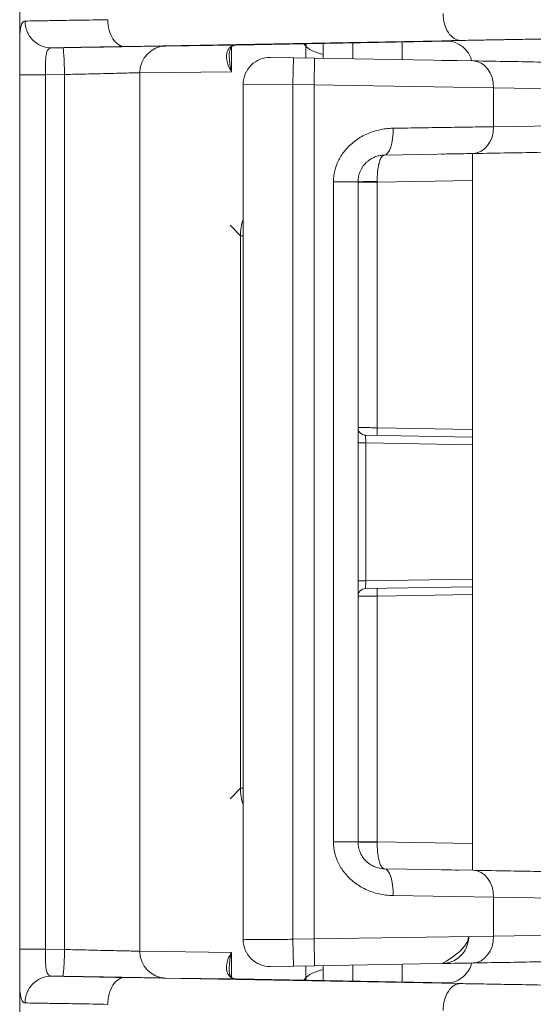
# Model space of a CAD drawing. Header units: inches. Extents: x 0 to 110, y 2 to 70.
# Tile 87 of 129: x 79.239 to 79.91, y 30.614 to 31.898. Entities that reach past the tile are written whole.
import ezdxf

# ---------------------------------------------------------------- set-up
doc = ezdxf.new("R2010")
doc.units = ezdxf.units.IN
doc.header["$LTSCALE"] = 3.25
doc.header["$MEASUREMENT"] = 0
doc.layers.add('Visible (ANSI)', color=7, linetype='Continuous', lineweight=18)
doc.layers.add('Visible Narrow (ANSI)', color=7, linetype='Continuous', lineweight=5)

msp = doc.modelspace()

# ---------------------------------------------------------------- linework, layer by layer
at = {"layer": 'Visible (ANSI)'}
for p, q in [((79.2394, 31.8649), (79.2394, 31.9807)), ((79.2394, 31.8649), (79.2394, 31.8648)), ((79.5219, 31.8653), (79.8008, 31.8705)), ((79.6357, 31.8481), (79.6357, 31.8674)), ((79.5968, 31.8488), (79.5668, 31.8493)), ((79.6243, 31.8483), (79.5968, 31.8488)), ((79.6243, 31.8483), (79.8314, 31.8447)), ((79.2396, 31.8265), (79.2396, 30.6857)), ((79.5312, 30.698), (79.5312, 31.8143)), ((79.7156, 31.7218), (79.8314, 31.7238)), ((79.8307, 31.7238), (79.8307, 30.7886)), ((79.651, 31.7019), (79.651, 31.7019)), ((79.6511, 31.7022), (79.6511, 31.7022)), ((79.7069, 31.7012), (79.7069, 31.7012)), ((79.6812, 30.8256), (79.6812, 31.6868)), ((79.8307, 31.3539), (79.691, 31.3563)), ((79.691, 31.1561), (79.8307, 31.1585)), ((79.651, 30.8105), (79.651, 30.8105)), ((79.6511, 30.8102), (79.6511, 30.8102)), ((79.8314, 30.7886), (79.7156, 30.7906)), ((79.8314, 30.6677), (79.6243, 30.6641)), ((79.513, 30.6604), (79.513, 30.6604)), ((79.5668, 30.6631), (79.5968, 30.6636)), ((79.5968, 30.6636), (79.6243, 30.6641)), ((79.6357, 30.6447), (79.6357, 30.6643)), ((79.2394, 30.6473), (79.2394, 30.6473)), ((79.2394, 30.5315), (79.2394, 30.6473)), ((79.8008, 30.6416), (79.5219, 30.6469))]:
    msp.add_line(p, q, dxfattribs=at)
for centre, radius, start, end in [((79.5662, 31.8143), 0.035, 89, 180), ((79.6912, 31.3663), 0.01, 179.9998, 269), ((79.6912, 31.1461), 0.01, 91, 180), ((79.5662, 30.698), 0.035, 180, 270.9993)]:
    msp.add_arc(centre, radius, start, end, dxfattribs=at)
for centre, major_axis, ratio, start_param, end_param in [((79.5141, 31.8996), (0.0062, -0.0344), 0.855326, 6.283111, 6.283189), ((79.5141, 30.6126), (0.0062, 0.0344), 0.855321, 0.000009, 0.000088)]:
    msp.add_ellipse(centre, major_axis=major_axis, ratio=ratio, start_param=start_param, end_param=end_param, dxfattribs=at)
for points, knots in [([(79.2396, 31.8265), (79.2396, 31.8337), (79.2396, 31.8411), (79.2394, 31.8539), (79.2394, 31.8596), (79.2394, 31.8648)], [0, 0, 0, 0, 0.0554555, 0.0554555, 0.1027494, 0.1027494, 0.1027494, 0.1027494]), ([(79.5204, 31.8651), (79.5167, 31.8645), (79.5157, 31.8633), (79.5136, 31.8574), (79.513, 31.8549), (79.513, 31.8518)], [0, 0, 0, 0, 0.229035, 0.229035, 0.3356333, 0.3356333, 0.3356333, 0.3356333]), ([(79.8296, 31.8447), (79.8293, 31.8455), (79.8291, 31.8463), (79.8277, 31.8506), (79.8259, 31.854), (79.8214, 31.8599), (79.8187, 31.8626), (79.8126, 31.8668), (79.8091, 31.8684), (79.8038, 31.87), (79.802, 31.8704), (79.7995, 31.8707), (79.7989, 31.8708), (79.798, 31.8708), (79.7978, 31.8708), (79.7974, 31.8709), (79.7973, 31.8709), (79.7969, 31.8709), (79.7967, 31.8709), (79.7964, 31.8709), (79.7963, 31.8709), (79.7961, 31.8709), (79.796, 31.8709), (79.7958, 31.8709), (79.7958, 31.8709), (79.7958, 31.8709), (79.7958, 31.8709), (79.7958, 31.8709)], [0.0225332, 0.0225332, 0.0225332, 0.0225332, 0.0287609, 0.0287609, 0.0570724, 0.0570724, 0.0853998, 0.0853998, 0.1137243, 0.1137243, 0.1276661, 0.1276661, 0.1328307, 0.1328307, 0.1345706, 0.1345706, 0.1361827, 0.1361827, 0.1385753, 0.1385753, 0.1409182, 0.1409182, 0.1445605, 0.1445605, 0.1520057, 0.1520057, 0.152534, 0.152534, 0.152534, 0.152534]), ([(79.7907, 31.8454), (79.7907, 31.8454), (79.7907, 31.8454), (79.7907, 31.8454), (79.7907, 31.8454), (79.7909, 31.8454), (79.7911, 31.8454), (79.7913, 31.8454), (79.7913, 31.8454), (79.7913, 31.8454), (79.7913, 31.8454), (79.7913, 31.8454), (79.7913, 31.8454), (79.7913, 31.8454), (79.7913, 31.8454), (79.7913, 31.8454), (79.7913, 31.8454), (79.7913, 31.8454), (79.7913, 31.8454), (79.7913, 31.8454)], [0, 0, 0, 0, 0.000022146, 0.000022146, 0.000110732, 0.000110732, 0.001531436, 0.001531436, 0.001542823, 0.001542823, 0.00155694, 0.00155694, 0.001568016, 0.001568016, 0.001590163, 0.001590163, 0.001944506, 0.001944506, 0.001951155, 0.001951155, 0.001951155, 0.001951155]), ([(79.7913, 31.8454), (79.7913, 31.8454), (79.7913, 31.8454), (79.7913, 31.8454), (79.7913, 31.8454), (79.7913, 31.8454), (79.7914, 31.8454), (79.7917, 31.8454), (79.7923, 31.8454), (79.7955, 31.8453), (79.8004, 31.8452), (79.8086, 31.8451), (79.8099, 31.8451), (79.8112, 31.845)], [0.1377804, 0.1377804, 0.1377804, 0.1377804, 0.1390267, 0.1390267, 0.1432843, 0.1432843, 0.156059, 0.156059, 0.1944327, 0.1944327, 0.3093252, 0.3093252, 0.3289091, 0.3289091, 0.3289091, 0.3289091]), ([(80.0968, 31.8401), (80.0968, 31.8401), (80.0959, 31.8401), (80.0943, 31.8401), (80.0943, 31.8401), (80.0942, 31.8401), (80.0941, 31.8401), (80.0924, 31.8401), (80.09, 31.8402), (80.0869, 31.8402), (80.0868, 31.8402), (80.0867, 31.8402), (80.0866, 31.8402), (80.0834, 31.8403), (80.0795, 31.8404), (80.0751, 31.8404), (80.075, 31.8404), (80.0749, 31.8404), (80.0748, 31.8404), (80.0702, 31.8405), (80.0651, 31.8406), (80.0593, 31.8407), (80.0592, 31.8407), (80.0592, 31.8407), (80.0591, 31.8407), (80.0532, 31.8408), (80.0468, 31.8409), (80.0398, 31.8411), (80.0397, 31.8411), (80.0397, 31.8411), (80.0396, 31.8411), (80.0325, 31.8412), (80.0248, 31.8413), (80.0165, 31.8415), (80.0081, 31.8416), (79.9991, 31.8418), (79.9893, 31.8419), (79.9892, 31.8419), (79.9891, 31.8419), (79.989, 31.8419), (79.9794, 31.8421), (79.969, 31.8423), (79.9579, 31.8425), (79.9577, 31.8425), (79.9574, 31.8425), (79.9572, 31.8425), (79.9462, 31.8427), (79.9343, 31.8429), (79.9216, 31.8431), (79.9212, 31.8431), (79.9208, 31.8431), (79.9205, 31.8431), (79.9078, 31.8434), (79.8943, 31.8436), (79.8797, 31.8439), (79.8791, 31.8439), (79.8786, 31.8439), (79.878, 31.8439), (79.8635, 31.8441), (79.848, 31.8444), (79.8314, 31.8447)], [0, 0, 0, 0, 0.087207, 0.087207, 0.087207, 0.090909, 0.090909, 0.090909, 0.178894, 0.178894, 0.178894, 0.181818, 0.181818, 0.181818, 0.270586, 0.270586, 0.270586, 0.272727, 0.272727, 0.272727, 0.362278, 0.362278, 0.362278, 0.363636, 0.363636, 0.363636, 0.453969, 0.453969, 0.453969, 0.454545, 0.454545, 0.454545, 0.545455, 0.545455, 0.545455, 0.636364, 0.636364, 0.636364, 0.637352, 0.637352, 0.637352, 0.727273, 0.727273, 0.727273, 0.729044, 0.729044, 0.729044, 0.818182, 0.818182, 0.818182, 0.820736, 0.820736, 0.820736, 0.909091, 0.909091, 0.909091, 0.912424, 0.912424, 0.912424, 1, 1, 1, 1]), ([(79.6812, 31.6868), (79.6812, 31.6879), (79.6813, 31.6891), (79.6815, 31.6915), (79.6817, 31.6928), (79.6822, 31.6953), (79.6825, 31.6965), (79.6833, 31.6988), (79.6837, 31.7), (79.6848, 31.7023), (79.6854, 31.7035), (79.6867, 31.7056), (79.6873, 31.7066), (79.6889, 31.7087), (79.6898, 31.7098), (79.6916, 31.7117), (79.6924, 31.7125), (79.6945, 31.7143), (79.6957, 31.7152), (79.6979, 31.7166), (79.6989, 31.7172), (79.7013, 31.7185), (79.7028, 31.7192), (79.7054, 31.7201), (79.7064, 31.7204), (79.7091, 31.7211), (79.7108, 31.7214), (79.7136, 31.7217), (79.7146, 31.7218), (79.7156, 31.7218)], [0, 0, 0, 0, 0.067868, 0.067868, 0.142857, 0.142857, 0.214771, 0.214771, 0.285714, 0.285714, 0.361657, 0.361657, 0.428571, 0.428571, 0.508623, 0.508623, 0.571429, 0.571429, 0.655489, 0.655489, 0.714286, 0.714286, 0.80258, 0.80258, 0.857143, 0.857143, 0.949188, 0.949188, 1, 1, 1, 1]), ([(79.8302, 31.7238), (79.8197, 31.7236), (79.811, 31.7234), (79.7983, 31.7232), (79.7941, 31.7232), (79.7919, 31.7231), (79.7916, 31.7231), (79.7914, 31.7231), (79.7913, 31.7231), (79.7913, 31.7231), (79.7913, 31.7231), (79.7913, 31.7231), (79.7913, 31.7231), (79.7913, 31.7231), (79.7913, 31.7231), (79.7913, 31.7231), (79.7913, 31.7231), (79.7913, 31.7231), (79.7913, 31.7231), (79.7913, 31.7231), (79.7913, 31.7231), (79.7913, 31.7231), (79.7913, 31.7231), (79.7913, 31.7231), (79.7913, 31.7231), (79.7911, 31.7231), (79.7909, 31.7231), (79.7907, 31.7231)], [0, 0, 0, 0, 0.1149133, 0.1149133, 0.2281719, 0.2281719, 0.2561507, 0.2561507, 0.2666358, 0.2666358, 0.2686015, 0.2686015, 0.2700758, 0.2700758, 0.2704302, 0.2704302, 0.2705188, 0.2705188, 0.2705632, 0.2705632, 0.2705743, 0.2705743, 0.2706053, 0.2706053, 0.2706949, 0.2706949, 0.2721127, 0.2721127, 0.2721127, 0.2721127]), ([(79.8314, 31.7238), (79.848, 31.7241), (79.8635, 31.7244), (79.878, 31.7246), (79.8786, 31.7246), (79.8791, 31.7246), (79.8797, 31.7246), (79.8943, 31.7249), (79.9078, 31.7251), (79.9205, 31.7254), (79.9208, 31.7254), (79.9212, 31.7254), (79.9216, 31.7254), (79.9343, 31.7256), (79.9462, 31.7258), (79.9572, 31.726), (79.9574, 31.726), (79.9577, 31.726), (79.9579, 31.726), (79.969, 31.7262), (79.9794, 31.7264), (79.989, 31.7266), (79.9891, 31.7266), (79.9892, 31.7266), (79.9893, 31.7266), (79.9991, 31.7267), (80.0081, 31.7269), (80.0164, 31.727), (80.0248, 31.7272), (80.0325, 31.7273), (80.0396, 31.7274), (80.0397, 31.7274), (80.0397, 31.7274), (80.0398, 31.7274), (80.0468, 31.7276), (80.0532, 31.7277), (80.0591, 31.7278), (80.0592, 31.7278), (80.0592, 31.7278), (80.0593, 31.7278), (80.0651, 31.7279), (80.0702, 31.728), (80.0748, 31.7281), (80.0749, 31.7281), (80.075, 31.7281), (80.0751, 31.7281), (80.0795, 31.7281), (80.0834, 31.7282), (80.0866, 31.7283), (80.0867, 31.7283), (80.0868, 31.7283), (80.0869, 31.7283), (80.09, 31.7283), (80.0924, 31.7284), (80.0941, 31.7284), (80.0942, 31.7284), (80.0943, 31.7284), (80.0943, 31.7284), (80.0959, 31.7284), (80.0968, 31.7284), (80.0968, 31.7284)], [0, 0, 0, 0, 0.087577, 0.087577, 0.087577, 0.090909, 0.090909, 0.090909, 0.179265, 0.179265, 0.179265, 0.181818, 0.181818, 0.181818, 0.270957, 0.270957, 0.270957, 0.272727, 0.272727, 0.272727, 0.362648, 0.362648, 0.362648, 0.363636, 0.363636, 0.363636, 0.45434, 0.45434, 0.45434, 0.545455, 0.545455, 0.545455, 0.546032, 0.546032, 0.546032, 0.636364, 0.636364, 0.636364, 0.637724, 0.637724, 0.637724, 0.727273, 0.727273, 0.727273, 0.729415, 0.729415, 0.729415, 0.818182, 0.818182, 0.818182, 0.821108, 0.821108, 0.821108, 0.909091, 0.909091, 0.909091, 0.912795, 0.912795, 0.912795, 1, 1, 1, 1]), ([(79.7156, 30.7906), (79.7128, 30.7906), (79.71, 30.791), (79.7047, 30.7924), (79.7022, 30.7934), (79.6975, 30.7959), (79.6953, 30.7974), (79.6913, 30.8008), (79.6896, 30.8027), (79.6865, 30.8068), (79.6853, 30.809), (79.6832, 30.8136), (79.6825, 30.8159), (79.6815, 30.8207), (79.6812, 30.8232), (79.6812, 30.8256)], [0, 0, 0, 0, 0.142857, 0.142857, 0.285714, 0.285714, 0.428571, 0.428571, 0.571429, 0.571429, 0.714286, 0.714286, 0.857143, 0.857143, 1, 1, 1, 1]), ([(79.7907, 30.7893), (79.7907, 30.7893), (79.7907, 30.7893), (79.7907, 30.7893), (79.7907, 30.7893), (79.7909, 30.7893), (79.7911, 30.7893), (79.7913, 30.7893), (79.7913, 30.7893), (79.7913, 30.7893), (79.7913, 30.7893), (79.7913, 30.7893), (79.7913, 30.7893), (79.7913, 30.7893), (79.7913, 30.7893), (79.7913, 30.7893), (79.7913, 30.7893), (79.7913, 30.7893), (79.7913, 30.7893), (79.7913, 30.7893), (79.7913, 30.7893), (79.7913, 30.7893), (79.7913, 30.7893), (79.7914, 30.7893), (79.7915, 30.7893), (79.7932, 30.7892), (79.7971, 30.7892), (79.8033, 30.7891)], [0, 0, 0, 0, 0.0000111, 0.0000111, 0.0000334, 0.0000334, 0.0014588, 0.0014588, 0.0015317, 0.0015317, 0.0015429, 0.0015429, 0.0015652, 0.0015652, 0.0016097, 0.0016097, 0.0017878, 0.0017878, 0.0021439, 0.0021439, 0.0031258, 0.0031258, 0.0057443, 0.0057443, 0.0336967, 0.0336967, 0.1491826, 0.1491826, 0.1491826, 0.1491826]), ([(79.7913, 30.7893), (79.7913, 30.7893), (79.7913, 30.7893), (79.7913, 30.7893), (79.7913, 30.7893), (79.7914, 30.7893), (79.7916, 30.7893), (79.7926, 30.7892), (79.794, 30.7892), (79.7998, 30.7891), (79.8055, 30.789), (79.8128, 30.7889)], [0.1400408, 0.1400408, 0.1400408, 0.1400408, 0.1413618, 0.1413618, 0.1483089, 0.1483089, 0.1691584, 0.1691584, 0.2319247, 0.2319247, 0.3368807, 0.3368807, 0.3368807, 0.3368807]), ([(80.0968, 30.7839), (80.0968, 30.7839), (80.0959, 30.7839), (80.0943, 30.784), (80.0943, 30.784), (80.0942, 30.784), (80.0941, 30.784), (80.0924, 30.784), (80.09, 30.784), (80.0869, 30.7841), (80.0868, 30.7841), (80.0867, 30.7841), (80.0866, 30.7841), (80.0834, 30.7842), (80.0795, 30.7842), (80.0751, 30.7843), (80.075, 30.7843), (80.0749, 30.7843), (80.0748, 30.7843), (80.0702, 30.7844), (80.0651, 30.7845), (80.0593, 30.7846), (80.0592, 30.7846), (80.0592, 30.7846), (80.0591, 30.7846), (80.0532, 30.7847), (80.0468, 30.7848), (80.0398, 30.7849), (80.0397, 30.7849), (80.0397, 30.7849), (80.0396, 30.7849), (80.0325, 30.7851), (80.0248, 30.7852), (80.0165, 30.7853), (80.0081, 30.7855), (79.9991, 30.7856), (79.9893, 30.7858), (79.9892, 30.7858), (79.9891, 30.7858), (79.989, 30.7858), (79.9794, 30.786), (79.969, 30.7862), (79.9579, 30.7864), (79.9577, 30.7864), (79.9574, 30.7864), (79.9572, 30.7864), (79.9462, 30.7866), (79.9343, 30.7868), (79.9216, 30.787), (79.9212, 30.787), (79.9208, 30.787), (79.9205, 30.787), (79.9078, 30.7872), (79.8943, 30.7875), (79.8797, 30.7877), (79.8791, 30.7877), (79.8786, 30.7877), (79.878, 30.7877), (79.8635, 30.788), (79.848, 30.7883), (79.8314, 30.7886)], [0, 0, 0, 0, 0.0872047, 0.0872047, 0.0872047, 0.0909091, 0.0909091, 0.0909091, 0.1788924, 0.1788924, 0.1788924, 0.1818182, 0.1818182, 0.1818182, 0.2705845, 0.2705845, 0.2705845, 0.2727273, 0.2727273, 0.2727273, 0.362276, 0.362276, 0.362276, 0.3636364, 0.3636364, 0.3636364, 0.4539678, 0.4539678, 0.4539678, 0.4545455, 0.4545455, 0.4545455, 0.5454545, 0.5454545, 0.5454545, 0.6363636, 0.6363636, 0.6363636, 0.6373516, 0.6373516, 0.6373516, 0.7272727, 0.7272727, 0.7272727, 0.7290431, 0.7290431, 0.7290431, 0.8181818, 0.8181818, 0.8181818, 0.8207352, 0.8207352, 0.8207352, 0.9090909, 0.9090909, 0.9090909, 0.9124234, 0.9124234, 0.9124234, 1, 1, 1, 1]), ([(79.8314, 30.6677), (79.8219, 30.6675), (79.8137, 30.6674), (79.8004, 30.6671), (79.7955, 30.667), (79.7923, 30.667), (79.7917, 30.667), (79.7914, 30.667), (79.7913, 30.667), (79.7913, 30.667), (79.7913, 30.667), (79.7913, 30.667), (79.7913, 30.667), (79.7913, 30.667), (79.7913, 30.667), (79.7913, 30.667), (79.7913, 30.667), (79.7913, 30.667), (79.7913, 30.667), (79.7914, 30.667), (79.7915, 30.667), (79.792, 30.667), (79.7924, 30.667), (79.7966, 30.6673), (79.8003, 30.6681), (79.8072, 30.6709), (79.8106, 30.6729), (79.8146, 30.6764), (79.8157, 30.6774), (79.817, 30.6789), (79.8174, 30.6793), (79.8201, 30.6826), (79.822, 30.686), (79.8247, 30.693), (79.8255, 30.6967), (79.8257, 30.7009), (79.8257, 30.7015), (79.8257, 30.702)], [0.2817023, 0.2817023, 0.2817023, 0.2817023, 0.3847116, 0.3847116, 0.4996034, 0.4996034, 0.5380762, 0.5380762, 0.5508837, 0.5508837, 0.5551522, 0.5551522, 0.5565751, 0.5565751, 0.556627, 0.556627, 0.5566377, 0.5566377, 0.5568156, 0.5568156, 0.5571433, 0.5571433, 0.5606396, 0.5606396, 0.5889512, 0.5889512, 0.6176966, 0.6176966, 0.6292843, 0.6292843, 0.6331396, 0.6331396, 0.6619779, 0.6619779, 0.6902863, 0.6902863, 0.6942119, 0.6942119, 0.6942119, 0.6942119]), ([(79.7982, 30.6671), (79.7958, 30.6671), (79.7941, 30.667), (79.7924, 30.667), (79.792, 30.667), (79.7915, 30.667), (79.7914, 30.667), (79.7913, 30.667), (79.7913, 30.667), (79.7913, 30.667), (79.7913, 30.667), (79.7913, 30.667), (79.7913, 30.667), (79.7913, 30.667), (79.7913, 30.667), (79.7916, 30.667), (79.8257, 30.6856), (79.8257, 30.702)], [0, 0, 0, 0, 0.0569102, 0.0569102, 0.0852762, 0.0852762, 0.1065431, 0.1065431, 0.110529, 0.110529, 0.1112763, 0.1112763, 0.1116309, 0.1116309, 0.1116752, 0.1116752, 0.2362963, 0.2362963, 0.2362963, 0.2362963]), ([(79.2394, 30.6473), (79.2394, 30.6553), (79.2395, 30.6642), (79.2396, 30.6774), (79.2396, 30.6816), (79.2396, 30.6857)], [0, 0, 0, 0, 0.0712251, 0.0712251, 0.1026333, 0.1026333, 0.1026333, 0.1026333]), ([(79.7958, 30.6413), (79.7958, 30.6413), (79.7958, 30.6413), (79.796, 30.6413), (79.7961, 30.6413), (79.7963, 30.6413), (79.7964, 30.6413), (79.7967, 30.6413), (79.7969, 30.6413), (79.7974, 30.6413), (79.7977, 30.6413), (79.7987, 30.6414), (79.7995, 30.6415), (79.801, 30.6417), (79.8018, 30.6418), (79.805, 30.6424), (79.8073, 30.6432), (79.8128, 30.6455), (79.8159, 30.6475), (79.8214, 30.6522), (79.8238, 30.6551), (79.8275, 30.6612), (79.8288, 30.6644), (79.8296, 30.6676)], [0.5321043, 0.5321043, 0.5321043, 0.5321043, 0.5391133, 0.5391133, 0.543715, 0.543715, 0.5457578, 0.5457578, 0.5485479, 0.5485479, 0.5513413, 0.5513413, 0.5569102, 0.5569102, 0.563294, 0.563294, 0.5815598, 0.5815598, 0.6087444, 0.6087444, 0.6370785, 0.6370785, 0.6626327, 0.6626327, 0.6626327, 0.6626327]), ([(79.8314, 30.6677), (79.848, 30.668), (79.8635, 30.6682), (79.878, 30.6685), (79.8786, 30.6685), (79.8791, 30.6685), (79.8797, 30.6685), (79.8943, 30.6688), (79.9078, 30.669), (79.9205, 30.6692), (79.9208, 30.6692), (79.9212, 30.6692), (79.9216, 30.6692), (79.9343, 30.6695), (79.9462, 30.6697), (79.9572, 30.6699), (79.9574, 30.6699), (79.9577, 30.6699), (79.9579, 30.6699), (79.969, 30.6701), (79.9794, 30.6703), (79.989, 30.6704), (79.9891, 30.6704), (79.9892, 30.6704), (79.9893, 30.6704), (79.9991, 30.6706), (80.0081, 30.6708), (80.0164, 30.6709), (80.0248, 30.671), (80.0325, 30.6712), (80.0396, 30.6713), (80.0397, 30.6713), (80.0397, 30.6713), (80.0398, 30.6713), (80.0468, 30.6714), (80.0532, 30.6715), (80.0591, 30.6716), (80.0592, 30.6716), (80.0592, 30.6717), (80.0593, 30.6717), (80.0651, 30.6718), (80.0702, 30.6718), (80.0748, 30.6719), (80.0749, 30.6719), (80.075, 30.6719), (80.0751, 30.6719), (80.0795, 30.672), (80.0834, 30.6721), (80.0866, 30.6721), (80.0867, 30.6721), (80.0868, 30.6721), (80.0869, 30.6721), (80.09, 30.6722), (80.0924, 30.6722), (80.0941, 30.6723), (80.0942, 30.6723), (80.0943, 30.6723), (80.0943, 30.6723), (80.0959, 30.6723), (80.0968, 30.6723), (80.0968, 30.6723)], [0, 0, 0, 0, 0.087576, 0.087576, 0.087576, 0.090909, 0.090909, 0.090909, 0.179264, 0.179264, 0.179264, 0.181818, 0.181818, 0.181818, 0.270956, 0.270956, 0.270956, 0.272727, 0.272727, 0.272727, 0.362648, 0.362648, 0.362648, 0.363636, 0.363636, 0.363636, 0.454339, 0.454339, 0.454339, 0.545455, 0.545455, 0.545455, 0.546031, 0.546031, 0.546031, 0.636364, 0.636364, 0.636364, 0.637722, 0.637722, 0.637722, 0.727273, 0.727273, 0.727273, 0.729414, 0.729414, 0.729414, 0.818182, 0.818182, 0.818182, 0.821106, 0.821106, 0.821106, 0.909091, 0.909091, 0.909091, 0.912793, 0.912793, 0.912793, 1, 1, 1, 1])]:
    msp.add_open_spline(points, degree=3, knots=knots, dxfattribs=at)
for points in [[(79.5219, 31.8653), (79.5214, 31.8653), (79.5209, 31.8652), (79.5204, 31.8651)], [(79.513, 30.6604), (79.513, 30.6506), (79.5151, 30.648), (79.5204, 30.647)], [(79.5204, 30.647), (79.5209, 30.6469), (79.5214, 30.6469), (79.5219, 30.6469)]]:
    msp.add_open_spline(points, degree=3, dxfattribs=at)
at = {"layer": 'Visible Narrow (ANSI)'}
for p, q in [((79.2957, 31.8619), (79.2813, 31.8616)), ((79.8152, 31.8714), (79.3771, 31.8634)), ((79.5218, 31.8653), (79.4301, 31.8641)), ((79.5159, 31.8624), (79.5159, 31.8306)), ((79.5218, 31.8653), (79.8008, 31.8705)), ((79.6131, 31.8641), (79.6103, 31.8669)), ((79.6131, 31.8641), (79.6131, 31.8485)), ((79.6742, 31.8474), (79.6742, 31.8681)), ((79.739, 31.8463), (79.739, 31.8694)), ((79.5962, 31.8138), (79.5968, 31.8488)), ((79.6237, 31.8133), (79.6243, 31.8483)), ((79.2396, 31.8265), (79.273, 31.8265)), ((79.2979, 31.8269), (79.273, 31.8265)), ((79.273, 31.8265), (79.273, 30.6857)), ((79.2979, 31.8269), (79.2979, 30.6853)), ((79.5159, 31.8306), (79.3962, 31.8291)), ((79.3962, 31.8291), (79.3962, 30.683)), ((79.5962, 31.8138), (79.5312, 31.8143)), ((79.6237, 31.8133), (79.5962, 31.8138)), ((79.5962, 30.6986), (79.5962, 31.8138)), ((79.8581, 31.8097), (79.6237, 31.8133)), ((79.6237, 30.6991), (79.6237, 31.8133)), ((80.1312, 31.8051), (79.8581, 31.8097)), ((79.8581, 31.7588), (79.8581, 31.8097)), ((79.8581, 31.7588), (80.1312, 31.7634)), ((79.6492, 30.8256), (79.6492, 31.6868)), ((79.6492, 31.6868), (79.6812, 31.6868)), ((79.6493, 31.6902), (79.6493, 31.6902)), ((79.7062, 31.6866), (79.6812, 31.6866)), ((79.8307, 31.6888), (79.7062, 31.6866)), ((79.7062, 31.6866), (79.7062, 31.366)), ((79.6812, 31.6673), (79.6812, 31.6673)), ((79.5277, 31.6166), (79.5141, 31.6302)), ((79.5277, 31.6166), (79.5277, 30.8956)), ((79.5277, 31.6166), (79.5312, 31.6166)), ((79.7062, 31.366), (79.706, 31.356)), ((79.8307, 31.3639), (79.7062, 31.366)), ((79.691, 31.3563), (79.6912, 31.3463)), ((79.6812, 31.3463), (79.6912, 31.3463)), ((79.6912, 31.3463), (79.6912, 31.1661)), ((79.8307, 31.3439), (79.6912, 31.3463)), ((79.6912, 31.1661), (79.8307, 31.1685)), ((79.6812, 31.1661), (79.6912, 31.1661)), ((79.6912, 31.1661), (79.691, 31.1561)), ((79.7062, 31.1463), (79.706, 31.1563)), ((79.7062, 31.1463), (79.8307, 31.1485)), ((79.7062, 30.8258), (79.7062, 31.1463)), ((79.5141, 30.882), (79.5277, 30.8956)), ((79.5277, 30.8956), (79.5312, 30.8956)), ((79.6812, 30.8451), (79.6812, 30.8451)), ((79.6812, 30.8256), (79.6492, 30.8256)), ((79.6493, 30.8219), (79.6493, 30.8219)), ((79.6812, 30.8258), (79.7062, 30.8258)), ((79.7062, 30.8258), (79.8307, 30.8236)), ((79.8581, 30.7536), (79.727, 30.7556)), ((80.1312, 30.7489), (79.8581, 30.7536)), ((79.8581, 30.7027), (79.8581, 30.7536)), ((79.8581, 30.7027), (80.1312, 30.7073)), ((79.5962, 30.6986), (79.6237, 30.6991)), ((79.5962, 30.6986), (79.5968, 30.6636)), ((79.6237, 30.6991), (79.8581, 30.7027)), ((79.6237, 30.6991), (79.6243, 30.6641)), ((79.273, 30.6857), (79.2396, 30.6857)), ((79.273, 30.6857), (79.2979, 30.6853)), ((79.3962, 30.683), (79.5159, 30.6815)), ((79.5159, 30.6815), (79.5159, 30.6498)), ((79.739, 30.6428), (79.739, 30.6661)), ((79.6131, 30.6639), (79.6131, 30.6481)), ((79.6742, 30.644), (79.6742, 30.6649)), ((79.2813, 30.6505), (79.2957, 30.6503)), ((79.3771, 30.6487), (79.8152, 30.6408)), ((79.4301, 30.648), (79.5218, 30.6469)), ((79.8008, 30.6416), (79.5218, 30.6469)), ((79.6103, 30.6452), (79.6131, 30.6481))]:
    msp.add_line(p, q, dxfattribs=at)
for centre, major_axis, ratio, start_param, end_param in [((79.8145, 31.9064), (0.0006, -0.035), 0.631985, 4.700946, 6.282124), ((79.2807, 31.8966), (0.0007, -0.035), 0.977209, 4.691437, 6.279104), ((79.3765, 31.8984), (0.0006, -0.035), 0.631985, 4.700947, 6.282112), ((79.2963, 31.8269), (-0.0006, 0.035), 0.047122, 4.711566, 6.282362), ((79.4307, 31.8291), (-0.0004, 0.035), 0.987131, 0.005115, 1.558598), ((79.522, 31.6337), (0.0002, 0.2316), 0.234452, 0.004954, 0.054694), ((79.5141, 31.8996), (0.0062, -0.0344), 0.855326, 6.242265, 6.283111), ((79.5785, 31.8641), (0.0251, 0.0244), 0.974132, 5.497093, 5.581926), ((79.692, 31.8642), (-0.0799, 0.0031), 0.232449, 0.169462, 0.798122), ((79.8308, 31.8097), (0.0006, 0.035), 0.78148, 4.726029, 6.283184), ((79.8308, 31.7588), (0.0006, -0.035), 0.78148, 0, 1.557156), ((79.715, 31.7568), (0.0006, -0.035), 0.344589, 0.000008, 1.564782), ((79.6394, 31.7258), (-0.0068, -0.0343), 0.996044, 0.49025, 0.490298), ((79.7062, 31.6868), (-0.025, 0), 0.017449, 4.712709, 6.283219), ((79.5927, 31.6166), (-0.046, -0.046), 0.999955, 5.168601, 5.497711), ((79.5927, 30.8956), (0.046, -0.046), 0.999955, 3.927062, 4.256178), ((79.7062, 30.8256), (-0.025, 0), 0.017454, 0.000002, 1.570475), ((79.6394, 30.7863), (-0.0068, 0.0343), 0.996044, 5.792297, 5.792347), ((79.715, 30.7556), (0.0006, 0.035), 0.344577, 4.718395, 6.28317), ((79.8308, 30.7536), (0.0006, 0.035), 0.78148, 4.726029, 6.283182), ((79.8308, 30.7027), (0.0006, -0.035), 0.78148, 0, 1.557156), ((79.2963, 30.6853), (-0.0006, -0.035), 0.047122, 0.000781, 1.57162), ((79.4307, 30.683), (-0.0004, -0.035), 0.987131, 4.724587, 6.278042), ((79.692, 30.648), (-0.0799, -0.0031), 0.232449, 5.485064, 6.113723), ((79.2807, 30.6155), (0.0007, 0.035), 0.977206, 0.003886, 1.591533), ((79.3765, 30.6137), (0.0006, 0.035), 0.631985, 0.001061, 1.582238), ((79.522, 30.8785), (0.0002, -0.2317), 0.234452, 6.228493, 6.278222), ((79.5141, 30.6126), (0.0062, 0.0344), 0.855321, 0.000088, 0.040931), ((79.5785, 30.6481), (0.0251, -0.0244), 0.974132, 0.701258, 0.786093), ((79.8145, 30.6058), (0.0006, 0.035), 0.631985, 0.001078, 1.582239)]:
    msp.add_ellipse(centre, major_axis=major_axis, ratio=ratio, start_param=start_param, end_param=end_param, dxfattribs=at)
for points, knots in [([(79.2465, 31.8966), (79.2457, 31.8966), (79.2449, 31.8964), (79.2436, 31.8954), (79.2431, 31.8948), (79.2421, 31.893), (79.2416, 31.8919), (79.2409, 31.8893), (79.2406, 31.8878), (79.2401, 31.8845), (79.2399, 31.8827), (79.2396, 31.8787), (79.2396, 31.8767), (79.2394, 31.8722), (79.2394, 31.8698), (79.2394, 31.8665), (79.2394, 31.8657), (79.2394, 31.8649)], [0.0000783, 0.0000783, 0.0000783, 0.0000783, 0.0837605, 0.0837605, 0.1666676, 0.1666676, 0.2521041, 0.2521041, 0.333334, 0.333334, 0.4184424, 0.4184424, 0.5000005, 0.5000005, 0.5854833, 0.5854833, 0.6129175, 0.6129175, 0.6129175, 0.6129175]), ([(79.3544, 31.8984), (79.3408, 31.8982), (79.3156, 31.8978), (79.2843, 31.8973), (79.2606, 31.8969), (79.2502, 31.8967), (79.2465, 31.8966)], [0.000034, 0.000034, 0.000034, 0.000034, 0.25, 0.5, 0.75, 0.9999991, 0.9999991, 0.9999991, 0.9999991]), ([(80.0891, 31.876), (80.0949, 31.8761), (80.0997, 31.8762), (80.1035, 31.8762), (80.1039, 31.8762), (80.1043, 31.8762), (80.1046, 31.8762), (80.1084, 31.8763), (80.1112, 31.8764), (80.1129, 31.8764), (80.113, 31.8764), (80.1132, 31.8764), (80.1133, 31.8764), (80.1149, 31.8765), (80.1154, 31.8765), (80.1148, 31.8765), (80.1148, 31.8765), (80.1147, 31.8765), (80.1147, 31.8765), (80.114, 31.8765), (80.1121, 31.8765), (80.1092, 31.8764), (80.1091, 31.8764), (80.109, 31.8764), (80.1089, 31.8764), (80.1058, 31.8764), (80.1015, 31.8763), (80.0962, 31.8762), (80.0961, 31.8762), (80.096, 31.8762), (80.096, 31.8762), (80.0905, 31.8761), (80.084, 31.876), (80.0765, 31.8759), (80.0691, 31.8758), (80.0606, 31.8756), (80.0514, 31.8755), (80.0512, 31.8755), (80.051, 31.8755), (80.0507, 31.8755), (80.0417, 31.8753), (80.0318, 31.8752), (80.0214, 31.875), (80.021, 31.875), (80.0205, 31.875), (80.0201, 31.875), (80.0099, 31.8748), (79.999, 31.8746), (79.9879, 31.8744), (79.9872, 31.8744), (79.9865, 31.8744), (79.9858, 31.8744), (79.9749, 31.8742), (79.9635, 31.874), (79.9521, 31.8738), (79.9512, 31.8738), (79.9502, 31.8738), (79.9493, 31.8737), (79.9381, 31.8735), (79.9267, 31.8733), (79.9155, 31.8732), (79.9144, 31.8731), (79.9132, 31.8731), (79.9121, 31.8731), (79.9011, 31.8729), (79.8902, 31.8727), (79.8795, 31.8725), (79.8782, 31.8725), (79.8769, 31.8725), (79.8756, 31.8724), (79.8652, 31.8723), (79.8552, 31.8721), (79.8456, 31.8719), (79.8442, 31.8719), (79.8428, 31.8719), (79.8414, 31.8718), (79.8322, 31.8717), (79.8235, 31.8715), (79.8152, 31.8714)], [0, 0, 0, 0, 0.06521, 0.06521, 0.06521, 0.071429, 0.071429, 0.071429, 0.137969, 0.137969, 0.137969, 0.142857, 0.142857, 0.142857, 0.210685, 0.210685, 0.210685, 0.214286, 0.214286, 0.214286, 0.283408, 0.283408, 0.283408, 0.285714, 0.285714, 0.285714, 0.35613, 0.35613, 0.35613, 0.357143, 0.357143, 0.357143, 0.428571, 0.428571, 0.428571, 0.5, 0.5, 0.5, 0.501571, 0.501571, 0.501571, 0.571429, 0.571429, 0.571429, 0.574292, 0.574292, 0.574292, 0.642857, 0.642857, 0.642857, 0.647015, 0.647015, 0.647015, 0.714286, 0.714286, 0.714286, 0.719738, 0.719738, 0.719738, 0.785714, 0.785714, 0.785714, 0.792464, 0.792464, 0.792464, 0.857143, 0.857143, 0.857143, 0.865178, 0.865178, 0.865178, 0.928571, 0.928571, 0.928571, 0.937963, 0.937963, 0.937963, 1, 1, 1, 1]), ([(79.2813, 31.8616), (79.2805, 31.8616), (79.2798, 31.8615), (79.2785, 31.861), (79.2779, 31.8607), (79.2768, 31.8598), (79.2763, 31.8592), (79.2755, 31.8579), (79.2752, 31.8572), (79.2746, 31.8555), (79.2744, 31.8546), (79.274, 31.8526), (79.2738, 31.8516), (79.2736, 31.8494), (79.2735, 31.8481), (79.2733, 31.8457), (79.2733, 31.8445), (79.2732, 31.8418), (79.2732, 31.8405), (79.2731, 31.8377), (79.2731, 31.8364), (79.2731, 31.8336), (79.273, 31.8321), (79.273, 31.8292), (79.273, 31.8278), (79.273, 31.8265)], [0, 0, 0, 0, 0.084029, 0.084029, 0.166667, 0.166667, 0.251559, 0.251559, 0.333333, 0.333333, 0.418345, 0.418345, 0.5, 0.5, 0.58549, 0.58549, 0.666667, 0.666667, 0.752631, 0.752631, 0.833333, 0.833333, 0.919462, 0.919462, 1, 1, 1, 1]), ([(79.3771, 31.8634), (79.3656, 31.8632), (79.355, 31.863), (79.3452, 31.8629), (79.3447, 31.8628), (79.3442, 31.8628), (79.3437, 31.8628), (79.3335, 31.8626), (79.3242, 31.8625), (79.316, 31.8623), (79.3158, 31.8623), (79.3156, 31.8623), (79.3155, 31.8623), (79.3075, 31.8622), (79.3007, 31.862), (79.295, 31.8619), (79.2945, 31.8619), (79.2939, 31.8619), (79.2934, 31.8619), (79.2883, 31.8618), (79.2843, 31.8617), (79.2813, 31.8616)], [0, 0, 0, 0, 0.2372608, 0.2372608, 0.2372608, 0.25, 0.25, 0.25, 0.5, 0.5, 0.5, 0.5056514, 0.5056514, 0.5056514, 0.75, 0.75, 0.75, 0.774109, 0.774109, 0.774109, 0.9999964, 0.9999964, 0.9999964, 0.9999964]), ([(79.5159, 31.8306), (79.5139, 31.8339), (79.5124, 31.837), (79.5113, 31.84), (79.5113, 31.8402), (79.5103, 31.843), (79.5098, 31.8456), (79.5095, 31.8481), (79.5095, 31.8483), (79.5093, 31.8507), (79.5095, 31.8527), (79.5099, 31.8547), (79.5099, 31.8549), (79.5104, 31.8568), (79.511, 31.8583), (79.5119, 31.8598), (79.512, 31.86), (79.513, 31.8613), (79.5139, 31.8623), (79.5152, 31.8632), (79.5154, 31.8634), (79.5168, 31.8642), (79.5179, 31.8646), (79.5191, 31.8649)], [0, 0, 0, 0, 0.166667, 0.166667, 0.173082, 0.173082, 0.333333, 0.333333, 0.346185, 0.346185, 0.5, 0.5, 0.519231, 0.519231, 0.666667, 0.666667, 0.692343, 0.692343, 0.833333, 0.833333, 0.865366, 0.865366, 1, 1, 1, 1]), ([(79.9237, 31.8733), (79.9142, 31.8731), (79.8958, 31.8728), (79.869, 31.8723), (79.8451, 31.8719), (79.8248, 31.8715), (79.8092, 31.8712), (79.7989, 31.871), (79.7946, 31.8709), (79.7951, 31.8709), (79.7959, 31.8709)], [0, 0, 0, 0, 0.0666667, 0.1333333, 0.2, 0.2666667, 0.3333333, 0.4, 0.4666667, 0.520916, 0.520916, 0.520916, 0.520916]), ([(79.5159, 31.8306), (79.5141, 31.8372), (79.5133, 31.8435), (79.5131, 31.8501), (79.513, 31.851), (79.513, 31.8518)], [0, 0, 0, 0, 0.1666665, 0.1666665, 0.1903073, 0.1903073, 0.1903073, 0.1903073]), ([(79.3962, 31.8291), (79.3953, 31.8291), (79.3939, 31.8291), (79.3917, 31.8291), (79.3914, 31.8291), (79.3888, 31.829), (79.3861, 31.8289), (79.3825, 31.8289), (79.3823, 31.8289), (79.3784, 31.8288), (79.3743, 31.8287), (79.3649, 31.8285), (79.3598, 31.8283), (79.3538, 31.8282), (79.3532, 31.8282), (79.3477, 31.8281), (79.3423, 31.8279), (79.3356, 31.8278), (79.3346, 31.8278), (79.3283, 31.8276), (79.323, 31.8275), (79.3159, 31.8273), (79.3143, 31.8273), (79.3077, 31.8271), (79.3028, 31.827), (79.2979, 31.8269)], [0, 0, 0, 0, 0.1207729, 0.1207729, 0.1428571, 0.1428571, 0.2753086, 0.2753086, 0.2857143, 0.2857143, 0.4285714, 0.4285714, 0.5714286, 0.5714286, 0.5843517, 0.5843517, 0.7142857, 0.7142857, 0.7388352, 0.7388352, 0.8571429, 0.8571429, 0.8934182, 0.8934182, 0.9999734, 0.9999734, 0.9999734, 0.9999734]), ([(79.727, 31.7568), (79.7398, 31.757), (79.7648, 31.7574), (79.7996, 31.7579), (79.8311, 31.7584), (79.8496, 31.7587), (79.8581, 31.7588)], [0, 0, 0, 0, 0.25, 0.5, 0.75, 0.9999859, 0.9999859, 0.9999859, 0.9999859]), ([(79.6492, 31.6868), (79.6492, 31.6917), (79.6497, 31.6965), (79.6509, 31.7013), (79.652, 31.7061), (79.6538, 31.7108), (79.6561, 31.7154), (79.6584, 31.7199), (79.6613, 31.7243), (79.6647, 31.7284), (79.6681, 31.7325), (79.6721, 31.7363), (79.6766, 31.7397), (79.681, 31.7431), (79.686, 31.7462), (79.6914, 31.7487), (79.6967, 31.7512), (79.7025, 31.7531), (79.7084, 31.7545), (79.7144, 31.7559), (79.7206, 31.7567), (79.727, 31.7568)], [0, 0, 0, 0, 0.142857, 0.142857, 0.142857, 0.285714, 0.285714, 0.285714, 0.428571, 0.428571, 0.428571, 0.571429, 0.571429, 0.571429, 0.714286, 0.714286, 0.714286, 0.857143, 0.857143, 0.857143, 1, 1, 1, 1]), ([(79.7156, 31.7218), (79.7147, 31.7218), (79.7138, 31.7213), (79.713, 31.7205), (79.713, 31.7205), (79.7129, 31.7204), (79.7128, 31.7203), (79.7121, 31.7195), (79.7113, 31.7184), (79.7106, 31.717), (79.7105, 31.7167), (79.7104, 31.7165), (79.7103, 31.7162), (79.7097, 31.7148), (79.7092, 31.7132), (79.7087, 31.7114), (79.7086, 31.7109), (79.7084, 31.7104), (79.7083, 31.7098), (79.7079, 31.7081), (79.7075, 31.7062), (79.7072, 31.7042), (79.7071, 31.7034), (79.707, 31.7026), (79.7069, 31.7018), (79.7067, 31.6999), (79.7065, 31.698), (79.7064, 31.696), (79.7063, 31.6949), (79.7063, 31.6938), (79.7062, 31.6927), (79.7062, 31.6909), (79.7062, 31.6891), (79.7062, 31.6872)], [0.0014777, 0.0014777, 0.0014777, 0.0014777, 0.1666667, 0.1666667, 0.1666667, 0.1792928, 0.1792928, 0.1792928, 0.3333333, 0.3333333, 0.3333333, 0.358547, 0.358547, 0.358547, 0.5, 0.5, 0.5, 0.5379382, 0.5379382, 0.5379382, 0.6666667, 0.6666667, 0.6666667, 0.7172407, 0.7172407, 0.7172407, 0.8333333, 0.8333333, 0.8333333, 0.8965006, 0.8965006, 0.8965006, 1, 1, 1, 1]), ([(79.7062, 31.6872), (79.7062, 31.6871), (79.7062, 31.6869), (79.7062, 31.6867), (79.7062, 31.6866)], [0.000033, 0.000033, 0.000033, 0.000033, 0.5, 1, 1, 1, 1]), ([(79.727, 30.7556), (79.7206, 30.7557), (79.7144, 30.7565), (79.7084, 30.7578), (79.7025, 30.7592), (79.6967, 30.7612), (79.6914, 30.7637), (79.686, 30.7662), (79.681, 30.7692), (79.6766, 30.7727), (79.6721, 30.7761), (79.6681, 30.7799), (79.6647, 30.784), (79.6613, 30.7881), (79.6584, 30.7925), (79.6561, 30.797), (79.6538, 30.8016), (79.652, 30.8063), (79.6509, 30.8111), (79.6497, 30.8159), (79.6492, 30.8207), (79.6492, 30.8256)], [0.0000017, 0.0000017, 0.0000017, 0.0000017, 0.1428581, 0.1428581, 0.1428581, 0.2857151, 0.2857151, 0.2857151, 0.4285721, 0.4285721, 0.4285721, 0.5714291, 0.5714291, 0.5714291, 0.714286, 0.714286, 0.714286, 0.857143, 0.857143, 0.857143, 1, 1, 1, 1]), ([(79.7062, 30.8258), (79.7062, 30.8257), (79.7062, 30.8255), (79.7062, 30.8253), (79.7062, 30.8252), (79.7062, 30.8251)], [0, 0, 0, 0, 0.5, 0.5, 1, 1, 1, 1]), ([(79.7062, 30.8251), (79.7062, 30.8222), (79.7063, 30.8163), (79.7072, 30.808), (79.7086, 30.8007), (79.7106, 30.7951), (79.713, 30.7914), (79.7147, 30.7906), (79.7156, 30.7906)], [0.0000018, 0.0000018, 0.0000018, 0.0000018, 0.1666667, 0.3333333, 0.5, 0.6666667, 0.8333333, 0.9985652, 0.9985652, 0.9985652, 0.9985652]), ([(79.5312, 30.698), (79.5312, 30.698), (79.5323, 30.6981), (79.5371, 30.6981), (79.545, 30.6982), (79.5553, 30.6982), (79.5678, 30.6983), (79.5816, 30.6985), (79.5913, 30.6985), (79.5962, 30.6986)], [0, 0, 0, 0, 0.1428571, 0.2857143, 0.4285714, 0.5714286, 0.7142857, 0.8571429, 0.9999658, 0.9999658, 0.9999658, 0.9999658]), ([(79.273, 30.6857), (79.273, 30.6829), (79.273, 30.68), (79.2731, 30.6772), (79.2731, 30.6743), (79.2731, 30.6716), (79.2732, 30.669), (79.2733, 30.6664), (79.2734, 30.6639), (79.2737, 30.6617), (79.2739, 30.6595), (79.2743, 30.6575), (79.2749, 30.6558), (79.2755, 30.6542), (79.2763, 30.6528), (79.2773, 30.6519), (79.2784, 30.651), (79.2797, 30.6506), (79.2813, 30.6505)], [0, 0, 0, 0, 0.166667, 0.166667, 0.166667, 0.333333, 0.333333, 0.333333, 0.5, 0.5, 0.5, 0.666667, 0.666667, 0.666667, 0.833333, 0.833333, 0.833333, 1, 1, 1, 1]), ([(79.2979, 30.6853), (79.3028, 30.6852), (79.3077, 30.685), (79.3143, 30.6849), (79.3159, 30.6848), (79.323, 30.6847), (79.3283, 30.6846), (79.3346, 30.6844), (79.3356, 30.6844), (79.3423, 30.6842), (79.3477, 30.6841), (79.3532, 30.684), (79.3538, 30.684), (79.3597, 30.6838), (79.3648, 30.6837), (79.3742, 30.6835), (79.3784, 30.6834), (79.3823, 30.6833), (79.3825, 30.6833), (79.3861, 30.6832), (79.3888, 30.6832), (79.3914, 30.6831), (79.3917, 30.6831), (79.3939, 30.6831), (79.3953, 30.683), (79.3962, 30.683)], [0.0000266, 0.0000266, 0.0000266, 0.0000266, 0.1065818, 0.1065818, 0.1428571, 0.1428571, 0.2611648, 0.2611648, 0.2857143, 0.2857143, 0.4156483, 0.4156483, 0.4285714, 0.4285714, 0.570178, 0.570178, 0.7142857, 0.7142857, 0.7246914, 0.7246914, 0.8571429, 0.8571429, 0.8792271, 0.8792271, 1, 1, 1, 1]), ([(79.5191, 30.6472), (79.5179, 30.6475), (79.5168, 30.648), (79.5154, 30.6488), (79.5152, 30.6489), (79.5139, 30.6499), (79.513, 30.6508), (79.512, 30.6522), (79.5119, 30.6524), (79.511, 30.6539), (79.5104, 30.6554), (79.5099, 30.6572), (79.5099, 30.6575), (79.5095, 30.6595), (79.5093, 30.6615), (79.5095, 30.6639), (79.5095, 30.664), (79.5098, 30.6666), (79.5103, 30.6691), (79.5113, 30.672), (79.5113, 30.6721), (79.5124, 30.6751), (79.5139, 30.6783), (79.5159, 30.6815)], [0, 0, 0, 0, 0.134633, 0.134633, 0.166667, 0.166667, 0.307657, 0.307657, 0.333333, 0.333333, 0.480769, 0.480769, 0.5, 0.5, 0.653815, 0.653815, 0.666667, 0.666667, 0.826918, 0.826918, 0.833333, 0.833333, 1, 1, 1, 1]), ([(79.513, 30.6604), (79.513, 30.661), (79.5131, 30.6616), (79.5131, 30.6624), (79.5131, 30.6626), (79.5133, 30.6687), (79.5141, 30.6749), (79.5159, 30.6815)], [0.809696, 0.809696, 0.809696, 0.809696, 0.8269318, 0.8269318, 0.8333335, 0.8333335, 1, 1, 1, 1]), ([(79.2394, 30.6473), (79.2394, 30.6439), (79.2394, 30.6407), (79.2396, 30.6332), (79.2399, 30.6293), (79.2408, 30.6227), (79.2416, 30.6201), (79.2436, 30.6165), (79.2449, 30.6156), (79.2465, 30.6155)], [0.3870611, 0.3870611, 0.3870611, 0.3870611, 0.5, 0.5, 0.6666667, 0.6666667, 0.8333333, 0.8333333, 1, 1, 1, 1]), ([(79.2813, 30.6505), (79.2843, 30.6505), (79.2883, 30.6504), (79.2934, 30.6503), (79.2939, 30.6503), (79.2945, 30.6503), (79.295, 30.6503), (79.3007, 30.6501), (79.3075, 30.65), (79.3155, 30.6499), (79.3156, 30.6499), (79.3158, 30.6499), (79.316, 30.6499), (79.3242, 30.6497), (79.3335, 30.6495), (79.3437, 30.6493), (79.3442, 30.6493), (79.3447, 30.6493), (79.3452, 30.6493), (79.355, 30.6491), (79.3656, 30.6489), (79.3771, 30.6487)], [0.0000005, 0.0000005, 0.0000005, 0.0000005, 0.2258914, 0.2258914, 0.2258914, 0.2500004, 0.2500004, 0.2500004, 0.4943488, 0.4943488, 0.4943488, 0.5000002, 0.5000002, 0.5000002, 0.7500001, 0.7500001, 0.7500001, 0.7627393, 0.7627393, 0.7627393, 1, 1, 1, 1]), ([(79.8152, 30.6408), (79.8235, 30.6406), (79.8322, 30.6405), (79.8414, 30.6403), (79.8428, 30.6403), (79.8442, 30.6403), (79.8456, 30.6403), (79.8552, 30.6401), (79.8652, 30.6399), (79.8756, 30.6397), (79.8769, 30.6397), (79.8782, 30.6397), (79.8795, 30.6396), (79.8902, 30.6395), (79.9011, 30.6393), (79.9121, 30.6391), (79.9132, 30.6391), (79.9144, 30.639), (79.9155, 30.639), (79.9267, 30.6388), (79.9381, 30.6386), (79.9493, 30.6384), (79.9502, 30.6384), (79.9512, 30.6384), (79.9521, 30.6384), (79.9635, 30.6382), (79.9749, 30.638), (79.9858, 30.6378), (79.9865, 30.6378), (79.9872, 30.6378), (79.9879, 30.6378), (79.999, 30.6376), (80.0099, 30.6374), (80.0201, 30.6372), (80.0205, 30.6372), (80.021, 30.6372), (80.0214, 30.6372), (80.0318, 30.637), (80.0417, 30.6368), (80.0507, 30.6367), (80.051, 30.6367), (80.0512, 30.6367), (80.0514, 30.6367), (80.0606, 30.6365), (80.069, 30.6364), (80.0765, 30.6363), (80.084, 30.6361), (80.0905, 30.636), (80.096, 30.636), (80.096, 30.636), (80.0961, 30.636), (80.0962, 30.6359), (80.1015, 30.6359), (80.1058, 30.6358), (80.1089, 30.6358), (80.109, 30.6358), (80.1091, 30.6358), (80.1092, 30.6358), (80.1121, 30.6357), (80.114, 30.6357), (80.1147, 30.6357), (80.1147, 30.6357), (80.1148, 30.6357), (80.1148, 30.6357), (80.1154, 30.6357), (80.1149, 30.6357), (80.1133, 30.6357), (80.1132, 30.6357), (80.113, 30.6357), (80.1129, 30.6357), (80.1112, 30.6358), (80.1084, 30.6358), (80.1046, 30.6359), (80.1043, 30.6359), (80.1039, 30.6359), (80.1035, 30.6359), (80.0997, 30.636), (80.0949, 30.6361), (80.0891, 30.6362)], [0, 0, 0, 0, 0.062037, 0.062037, 0.062037, 0.071429, 0.071429, 0.071429, 0.134822, 0.134822, 0.134822, 0.142857, 0.142857, 0.142857, 0.207536, 0.207536, 0.207536, 0.214286, 0.214286, 0.214286, 0.280262, 0.280262, 0.280262, 0.285714, 0.285714, 0.285714, 0.352985, 0.352985, 0.352985, 0.357143, 0.357143, 0.357143, 0.425708, 0.425708, 0.425708, 0.428571, 0.428571, 0.428571, 0.498429, 0.498429, 0.498429, 0.5, 0.5, 0.5, 0.57115, 0.57115, 0.57115, 0.642857, 0.642857, 0.642857, 0.64387, 0.64387, 0.64387, 0.714286, 0.714286, 0.714286, 0.716592, 0.716592, 0.716592, 0.785714, 0.785714, 0.785714, 0.789315, 0.789315, 0.789315, 0.857143, 0.857143, 0.857143, 0.862031, 0.862031, 0.862031, 0.928571, 0.928571, 0.928571, 0.93479, 0.93479, 0.93479, 1, 1, 1, 1]), ([(79.2465, 30.6155), (79.2502, 30.6155), (79.2606, 30.6153), (79.2843, 30.6149), (79.3156, 30.6144), (79.3408, 30.614), (79.3544, 30.6137)], [0, 0, 0, 0, 0.25, 0.5, 0.75, 0.9999659, 0.9999659, 0.9999659, 0.9999659])]:
    msp.add_open_spline(points, degree=3, knots=knots, dxfattribs=at)
for points in [[(79.4301, 31.8641), (79.4287, 31.8641), (79.424, 31.8641), (79.4115, 31.8639), (79.3944, 31.8636), (79.3732, 31.8632), (79.349, 31.8628), (79.3225, 31.8624), (79.3047, 31.862), (79.2957, 31.8619)], [(79.7062, 31.366), (79.7036, 31.3661), (79.6983, 31.3661), (79.6913, 31.3662), (79.6856, 31.3663), (79.682, 31.3663), (79.6812, 31.3663), (79.6812, 31.3663)], [(79.6812, 31.1461), (79.6812, 31.1461), (79.682, 31.1461), (79.6856, 31.1461), (79.6913, 31.1462), (79.6983, 31.1462), (79.7036, 31.1463), (79.7062, 31.1463)], [(79.2957, 30.6503), (79.3047, 30.6501), (79.3225, 30.6498), (79.349, 30.6494), (79.3732, 30.6489), (79.3944, 30.6486), (79.4115, 30.6483), (79.424, 30.6481), (79.4287, 30.648), (79.4301, 30.648)]]:
    msp.add_open_spline(points, degree=3, dxfattribs=at)

doc.saveas('drawing.dxf')
